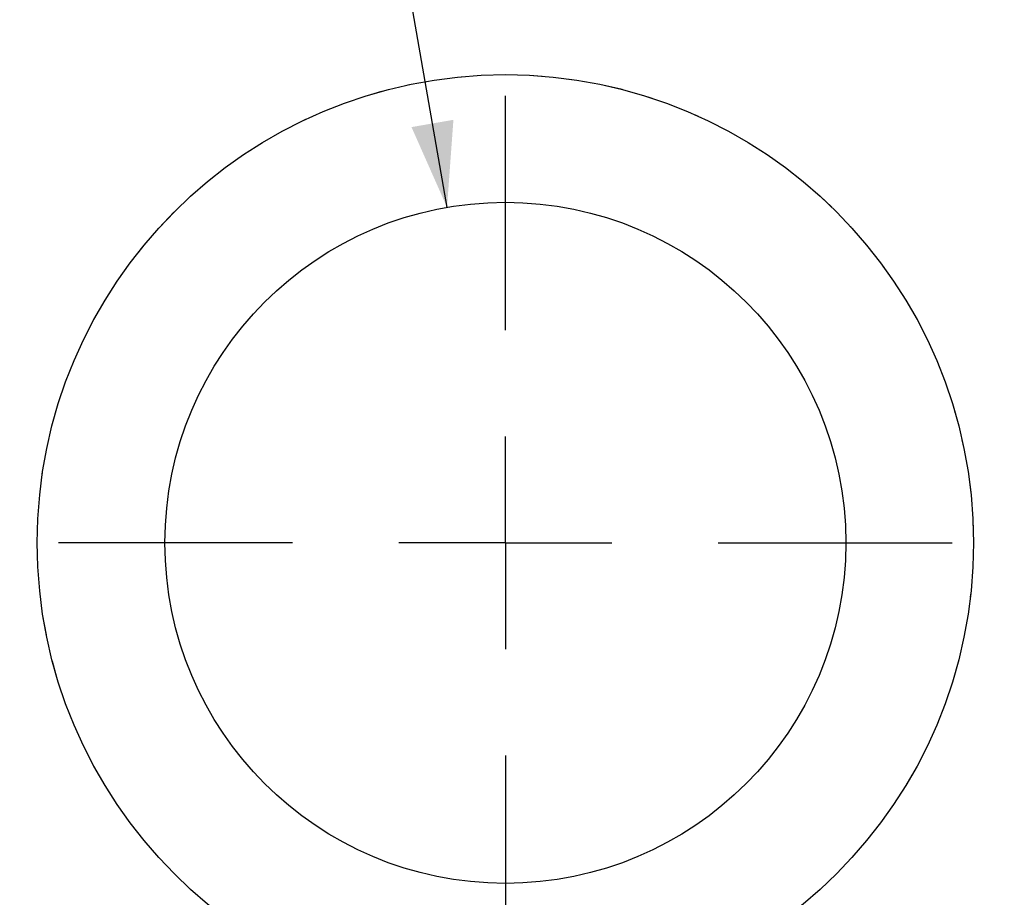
# Model space of a CAD drawing. Header units: millimetres. Extents: x 10 to 1179, y 10 to 831.
# Tile 21 of 80: x 667 to 690, y 394 to 415. Entities that reach past the tile are written whole.
import ezdxf

# ---------------------------------------------------------------- set-up
doc = ezdxf.new("R2010")
doc.units = ezdxf.units.MM
doc.linetypes.add('HIDDEN', pattern=[1.905, 1.27, -0.635])
doc.layers.add('FORMAT', color=7, linetype='Continuous')
doc.styles.add('SLDTEXTSTYLE2', font='TXT', dxfattribs={"width": 0.605})
doc.dimstyles.new('SLDDIMSTYLE2', dxfattribs={"dimtxt": 9.245947, "dimasz": 2, "dimexe": 0, "dimexo": 0.0625, "dimgap": 2.311487, "dimtad": 0, "dimtih": 1, "dimtoh": 1, "dimrnd": 1e-09, "dimzin": 12, "dimdsep": 46, "dimtxsty": 'SLDTEXTSTYLE2', "dimsah": 1, "dimcen": 0, "dimadec": 0, "dimazin": 3, "dimtfac": 1, "dimtofl": 0, "dimtmove": 0, "dimatfit": 3, "dimfxl": 0, "dimfrac": 2, "dimtolj": 1, "dimtzin": 12, "dimarcsym": 0})

# ---------------------------------------------------------------- blocks, each defined once
blk = doc.blocks.new('_D_4')
at = {"layer": 'FORMAT'}
for p, q in [((710.481, 458.592), (655.239, 458.592)), ((707.278, 426.367), (710.481, 458.592))]:
    blk.add_line(p, q, dxfattribs=at)
blk.add_solid([(707.278, 426.367), (707.973, 428.308), (706.978, 428.407)], dxfattribs=at)
at = {"layer": 'FORMAT', "char_height": 9.525, "attachment_point": 1, "style": 'SLDTEXTSTYLE2'}
for s, insert in [('%%c', (672.172, 470.87)), ('2x', (655.239, 470.87)), ('21,5', (685.662, 470.87))]:
    blk.add_mtext(s, dxfattribs=dict(at, insert=insert))
blk = doc.blocks.new('_D_5')
at = {"layer": 'FORMAT'}
for p, q in [((673.85, 428.889), (629.191, 428.889)), ((677.043, 410.524), (673.85, 428.889))]:
    blk.add_line(p, q, dxfattribs=at)
blk.add_solid([(677.043, 410.524), (677.193, 412.58), (676.208, 412.409)], dxfattribs=at)
at = {"layer": 'FORMAT', "char_height": 9.525, "attachment_point": 1, "style": 'SLDTEXTSTYLE2'}
for s, insert in [('%%c', (646.125, 441.167)), ('2x', (629.191, 441.167)), ('16', (659.614, 441.167))]:
    blk.add_mtext(s, dxfattribs=dict(at, insert=insert))
blk = doc.blocks.new('SW_CENTERMARKSYMBOL_2')
at = {"layer": 'FORMAT', "color": 0}
for p, q in [((0, 5), (0, 10.5)), ((0, 0), (0, 2.5)), ((-5, 0), (-10.5, 0)), ((0, 0), (-2.5, 0)), ((0, 0), (0, -2.5)), ((0, 0), (2.5, 0)), ((5, 0), (10.5, 0)), ((0, -5), (0, -10.5))]:
    blk.add_line(p, q, dxfattribs=at)

msp = doc.modelspace()

# ---------------------------------------------------------------- linework, layer by layer
at = {"color": 7, "linetype": 'Continuous', "lineweight": 25}
for radius in [11, 8]:
    msp.add_circle((678.414, 402.642), radius, dxfattribs=at)
at = {"color": 7, "linetype": 'HIDDEN', "lineweight": 18}
msp.add_circle((678.414, 402.642), 11, dxfattribs=at)
msp.add_circle((678.414, 402.642), 11, dxfattribs=at)
msp.add_circle((678.414, 402.642), 11, dxfattribs=at)

# ---------------------------------------------------------------- block references
at = {"layer": 'FORMAT'}
msp.add_blockref('SW_CENTERMARKSYMBOL_2', (678.414, 402.642), dxfattribs=at)

# ---------------------------------------------------------------- dimensions: what is measured, and where the dimension line sits
for p1, p2, picture, middle in [((705.151, 404.972), (707.278, 426.367), '_D_4', (682.798, 466.291)), ((679.784, 394.761), (677.043, 410.524), '_D_5', (651.458, 436.588))]:
    dim = msp.add_diameter_dim_2p(p1=p1, p2=p2, text='2x <>', dimstyle='SLDDIMSTYLE2', dxfattribs=at)
    dim.commit()
    dim.dimension.update_dxf_attribs({"geometry": picture, "text_midpoint": middle, "dimtype": 163})

doc.saveas('drawing.dxf')
